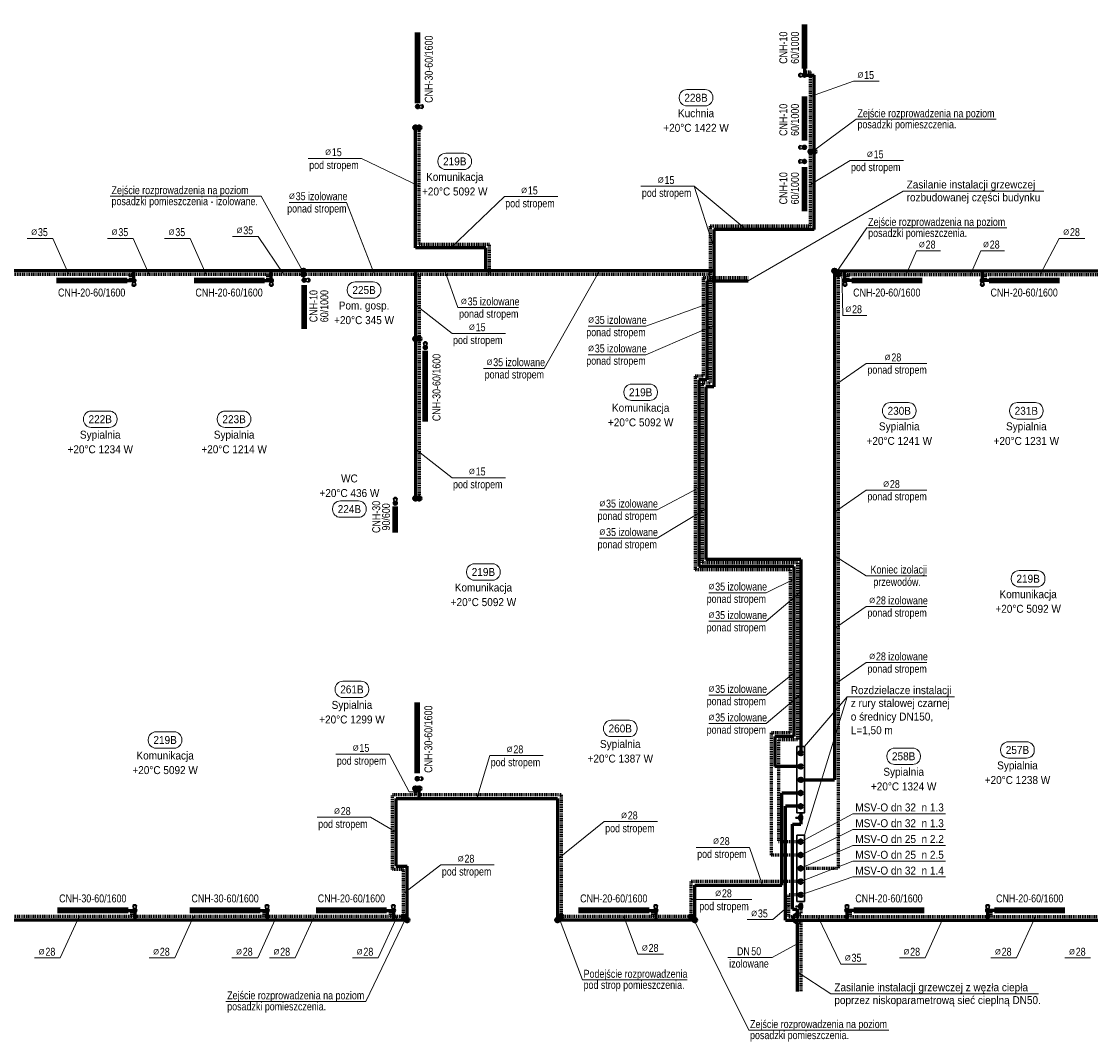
# Model space of a CAD drawing. Header units: millimetres. Extents: x -13172 to 86547, y 20 to 116183.
# Tile 23 of 52: x 46998 to 49414, y 49706 to 52011. Entities that reach past the tile are written whole.
import ezdxf
from ezdxf.enums import TextEntityAlignment as Align

# ---------------------------------------------------------------- set-up
doc = ezdxf.new("R2010")
doc.units = ezdxf.units.MM
doc.header["$LTSCALE"] = 0.7
doc.linetypes.add('CIEPLA', pattern=[5.7625, 3.175, -2.5875])
for name, color, linetype, lineweight in [('____________co_armatura', 7, 'Continuous', 30), ('____________co_grzejniki', 1, 'Continuous', 50), ('____________co_odnośniki', 7, 'Continuous', 15), ('____________co_rury_powrót', 5, 'CIEPLA', 60), ('____________co_rury_zasilanie', 1, 'Continuous', 60), ('ETYKIETY_ARMATURY', 7, 'Continuous', 18), ('ETYKIETY_GRZEJNIKOW', 7, 'Continuous', 18), ('ETYKIETY_POMIESZCZEN', 7, 'Continuous', 18), ('ETYKIETY_PRZEWODOW', 7, 'Continuous', 18)]:
    doc.layers.add(name, color=color, linetype=linetype, lineweight=lineweight)
doc.styles.add('arial', font='arial.ttf', dxfattribs={"width": 0.9})

# ---------------------------------------------------------------- blocks, each defined once
blk = doc.blocks.new('glowica')
at = {"layer": '____________co_armatura'}
for p, q in [((-3, 13.2), (-6, 10.2)), ((-6, 10.2), (-3.6, 0)), ((-6, 10.2), (6, 10.2)), ((-3, 13.2), (3, 13.2)), ((6, 10.2), (3, 13.2)), ((6, 10.2), (3.6, 0))]:
    blk.add_line(p, q, dxfattribs=at)

msp = doc.modelspace()

# ---------------------------------------------------------------- hatches: boundary and pattern name
at = {"layer": '____________co_armatura'}
h = msp.add_hatch(color=256, dxfattribs=at)
edge = h.paths.add_edge_path()
edge.add_arc((48767.584, 51889.527), 4.437, -270, 90, ccw=False)
h = msp.add_hatch(color=256, dxfattribs=at)
edge = h.paths.add_edge_path()
edge.add_arc((47893.177, 51818.584), 4.437, 90, 450)
h = msp.add_hatch(color=256, dxfattribs=at)
edge = h.paths.add_edge_path()
edge.add_arc((48767.584, 51726.527), 4.437, -270, 90, ccw=False)
h = msp.add_hatch(color=256, dxfattribs=at)
edge = h.paths.add_edge_path()
edge.add_arc((48767.584, 51694.591), 4.437, -270, 90, ccw=False)
h = msp.add_hatch(color=256, dxfattribs=at)
edge = h.paths.add_edge_path()
edge.add_arc((47252.084, 51425.527), 4.437, -180, 180, ccw=False)
h = msp.add_hatch(color=256, dxfattribs=at)
edge = h.paths.add_edge_path()
edge.add_arc((47562.584, 51425.527), 4.437, -180, 180, ccw=False)
h = msp.add_hatch(color=256, dxfattribs=at)
edge = h.paths.add_edge_path()
edge.add_arc((47636.785, 51426.341), 4.437, -90, 270, ccw=False)
h = msp.add_hatch(color=256, dxfattribs=at)
edge = h.paths.add_edge_path()
edge.add_arc((48859.084, 51425.527), 4.437, 0, 360)
h = msp.add_hatch(color=256, dxfattribs=at)
edge = h.paths.add_edge_path()
edge.add_arc((49169.584, 51425.527), 4.437, 0, 360)
h = msp.add_hatch(color=256, dxfattribs=at)
edge = h.paths.add_edge_path()
edge.add_arc((47910.584, 51274.359), 4.437, 180, 540)
h = msp.add_hatch(color=256, dxfattribs=at)
edge = h.paths.add_edge_path()
edge.add_arc((47842.804, 50922.474), 4.437, 0, 360, ccw=False)
h = msp.add_hatch(color=256, dxfattribs=at)
edge = h.paths.add_edge_path()
edge.add_arc((47892.25, 50299.921), 4.437, 90, 450)
h = msp.add_hatch(color=256, dxfattribs=at)
edge = h.paths.add_edge_path()
edge.add_arc((47254.084, 50002.527), 4.437, 180, 540)
h = msp.add_hatch(color=256, dxfattribs=at)
edge = h.paths.add_edge_path()
edge.add_arc((47553.084, 50002.527), 4.437, 180, 540)
h = msp.add_hatch(color=256, dxfattribs=at)
edge = h.paths.add_edge_path()
edge.add_arc((47838.584, 50002.527), 4.437, 180, 540)
h = msp.add_hatch(color=256, dxfattribs=at)
edge = h.paths.add_edge_path()
edge.add_arc((48431.584, 50002.527), 4.437, 180, 540)
h = msp.add_hatch(color=256, dxfattribs=at)
edge = h.paths.add_edge_path()
edge.add_arc((48863.584, 50002.527), 4.437, 0, 360, ccw=False)
h = msp.add_hatch(color=256, dxfattribs=at)
edge = h.paths.add_edge_path()
edge.add_arc((49181.584, 50002.527), 4.437, 0, 360, ccw=False)
at = {"layer": '____________co_rury_powrót', "linetype": 'Continuous'}
for points in [[(47896.584, 51767.072, -1), (47896.584, 51775.072, -1)], [(48777.584, 51717.044, 1), (48785.584, 51717.044, 1)], [(47631.04, 51439.527, 1), (47639.04, 51439.527, 1)], [(48839.584, 51439.527, 1), (48847.584, 51439.527, 1)], [(47896.584, 51289.693, -1), (47896.584, 51297.693, -1)], [(47896.584, 50929.396, -1), (47896.584, 50937.396, -1)], [(47884.584, 50277.9, 1), (47892.584, 50277.9, 1)], [(48759.084, 50161.527, -1), (48759.084, 50153.527, -1)], [(48759.084, 50131.527, -1), (48759.084, 50123.527, -1)], [(48759.084, 50101.527, -1), (48759.084, 50093.527, -1)], [(48759.084, 50071.527, -1), (48759.084, 50063.527, -1)], [(48759.084, 50041.527, -1), (48759.084, 50033.527, -1)], [(47865.584, 49988.527, -1), (47857.584, 49988.527, -1)], [(48213.584, 49988.527, 1), (48221.584, 49988.527, 1)], [(48507.631, 49988.527, 1), (48515.631, 49988.527, 1)]]:
    msp.add_hatch(color=256, dxfattribs=at).paths.add_polyline_path(points)
at = {"layer": '____________co_rury_zasilanie', "linetype": 'Continuous'}
for points in [[(47888.584, 51767.072, -1), (47888.584, 51775.072, -1)], [(48785.584, 51717.046, 1), (48793.584, 51717.046, 1)], [(47631.04, 51447.527, 1), (47639.04, 51447.527, 1)], [(48831.584, 51447.527, 1), (48839.584, 51447.527, 1)], [(47888.584, 51289.693, -1), (47888.584, 51297.693, -1)], [(47888.584, 50929.396, -1), (47888.584, 50937.396, -1)], [(48759.084, 50361.527, -1), (48759.084, 50353.527, -1)], [(48759.084, 50331.527, -1), (48759.084, 50323.527, -1)], [(48759.084, 50301.527, -1), (48759.084, 50293.527, -1)], [(47892.584, 50277.9, 1), (47900.584, 50277.9, 1)], [(48759.084, 50271.527, -1), (48759.084, 50263.527, -1)], [(48759.084, 50241.527, -1), (48759.084, 50233.527, -1)], [(47873.584, 49980.527, -1), (47865.584, 49980.527, -1)], [(48205.584, 49980.527, 1), (48213.584, 49980.527, 1)], [(48515.631, 49980.527, 1), (48523.631, 49980.527, 1)]]:
    msp.add_hatch(color=256, dxfattribs=at).paths.add_polyline_path(points)

# ---------------------------------------------------------------- linework, layer by layer
at = {"layer": '____________co_armatura'}
for p, q in [((48762.723, 50216.477), (48755.444, 50216.477)), ((48755.444, 50216.477), (48755.444, 50215.229)), ((48756.069, 50217.102), (48762.099, 50217.102)), ((48756.069, 50217.102), (48756.069, 50216.477)), ((48757.317, 50216.477), (48757.317, 50215.229)), ((48760.85, 50216.477), (48760.85, 50215.229)), ((48762.099, 50217.102), (48762.099, 50216.477)), ((48762.723, 50216.477), (48762.723, 50215.229)), ((48758.219, 50211.983), (48748.231, 50211.983)), ((48748.231, 50210.984), (48748.231, 50211.983)), ((48758.219, 50210.984), (48748.231, 50210.984)), ((48763.141, 50215.229), (48755.026, 50215.229)), ((48755.026, 50211.983), (48755.026, 50215.229)), ((48755.026, 50208.987), (48755.026, 50210.984)), ((48763.141, 50208.987), (48755.026, 50208.987)), ((48755.757, 50207.462), (48755.026, 50208.987)), ((48762.723, 50207.462), (48755.444, 50207.462)), ((48755.444, 50206.213), (48755.444, 50207.462)), ((48762.723, 50206.213), (48755.444, 50206.213)), ((48757.317, 50206.213), (48757.317, 50207.462)), ((48758.219, 50210.984), (48758.219, 50211.983)), ((48760.85, 50206.213), (48760.85, 50207.462)), ((48762.411, 50207.462), (48763.141, 50208.987)), ((48762.723, 50206.213), (48762.723, 50207.462)), ((48763.141, 50208.987), (48763.141, 50215.229)), ((48758.219, 50011.983), (48748.231, 50011.983)), ((48748.231, 50010.984), (48748.231, 50011.983)), ((48758.219, 50010.984), (48748.231, 50010.984)), ((48763.141, 50015.229), (48755.026, 50015.229)), ((48755.026, 50011.983), (48755.026, 50015.229)), ((48755.026, 50008.987), (48755.026, 50010.984)), ((48763.141, 50008.987), (48755.026, 50008.987)), ((48755.757, 50007.462), (48755.026, 50008.987)), ((48762.723, 50016.477), (48755.444, 50016.477)), ((48755.444, 50016.477), (48755.444, 50015.229)), ((48762.723, 50007.462), (48755.444, 50007.462)), ((48755.444, 50006.213), (48755.444, 50007.462)), ((48762.723, 50006.213), (48755.444, 50006.213)), ((48756.069, 50017.102), (48762.099, 50017.102)), ((48756.069, 50017.102), (48756.069, 50016.477)), ((48757.317, 50016.477), (48757.317, 50015.229)), ((48757.317, 50006.213), (48757.317, 50007.462)), ((48758.219, 50010.984), (48758.219, 50011.983)), ((48760.85, 50016.477), (48760.85, 50015.229)), ((48760.85, 50006.213), (48760.85, 50007.462)), ((48762.099, 50017.102), (48762.099, 50016.477)), ((48762.411, 50007.462), (48763.141, 50008.987)), ((48762.723, 50016.477), (48762.723, 50015.229)), ((48762.723, 50006.213), (48762.723, 50007.462)), ((48763.141, 50008.987), (48763.141, 50015.229))]:
    msp.add_line(p, q, dxfattribs=at)
for points in [[(48750.584, 50372.527), (48767.584, 50372.527), (48767.584, 50222.527), (48750.584, 50222.527)], [(48750.584, 50172.527), (48767.584, 50172.527), (48767.584, 50022.527), (48750.584, 50022.527)]]:
    msp.add_lwpolyline(points, close=True, dxfattribs=at)
for centre in [(48767.584, 51889.527), (47893.177, 51818.584), (48767.584, 51726.527), (48767.584, 51694.591), (47252.084, 51425.527), (47562.584, 51425.527), (47636.785, 51426.341), (48859.084, 51425.527), (49169.584, 51425.527), (47910.584, 51274.359), (47842.804, 50922.474), (47892.25, 50299.921), (47254.084, 50002.527), (47553.084, 50002.527), (47838.584, 50002.527), (48431.584, 50002.527), (48863.584, 50002.527), (49181.584, 50002.527)]:
    msp.add_circle(centre, 4.437, dxfattribs=at)
for centre, radius, start, end in [((48759.084, 50211.484), 1.873, 195.46601, 164.53399), ((48759.084, 50211.484), 0.999, 210, 150), ((48759.084, 50011.484), 1.873, 195.46601, 164.53399), ((48759.084, 50011.484), 0.999, 210, 150)]:
    msp.add_arc(centre, radius, start, end, dxfattribs=at)
at = {"layer": '____________co_grzejniki', "const_width": 13}
for points in [[(48767.584, 51904.527), (48767.584, 52004.527)], [(47893.177, 51826.027), (47893.177, 51986.027)], [(48767.584, 51741.527), (48767.584, 51841.527)], [(48767.584, 51581.936), (48767.584, 51681.936)], [(47077.084, 51425.527), (47237.084, 51425.527)], [(47387.584, 51425.527), (47547.584, 51425.527)], [(48874.084, 51425.527), (49034.084, 51425.527)], [(49184.584, 51425.527), (49344.584, 51425.527)], [(47636.785, 51315.662), (47636.785, 51415.662)], [(47910.584, 51106.916), (47910.584, 51266.916)], [(47842.804, 50915.487), (47842.804, 50855.487)], [(47892.25, 50312.262), (47892.25, 50472.262)], [(47079.084, 50002.527), (47239.084, 50002.527)], [(47378.084, 50002.527), (47538.084, 50002.527)], [(47663.584, 50002.527), (47823.584, 50002.527)], [(48256.584, 50002.527), (48416.584, 50002.527)], [(48878.584, 50002.527), (49038.584, 50002.527)], [(49196.584, 50002.527), (49356.584, 50002.527)]]:
    msp.add_lwpolyline(points, dxfattribs=at)
at = {"layer": '____________co_odnośniki'}
for p, q in [((48781.584, 51841.527), (48878.041, 51875.869)), ((48936.074, 51875.869), (48878.041, 51875.869)), ((48884.635, 51789.848), (48785.584, 51717.044)), ((48884.635, 51789.848), (49201.016, 51789.848)), ((47766.765, 51701.513), (47646.244, 51701.513)), ((47896.584, 51639.1), (47766.765, 51701.513)), ((48781.584, 51642.847), (48870.777, 51696.704)), ((48991.299, 51696.704), (48870.777, 51696.704)), ((48518.64, 51638.552), (48398.118, 51638.552)), ((48636.05, 51540.527), (48518.64, 51638.552)), ((48562.584, 51500.217), (48518.64, 51638.552)), ((47198.744, 51616.109), (47539.78, 51616.109)), ((47539.78, 51616.109), (47635.04, 51443.527)), ((47732.784, 51601.982), (47602.993, 51601.982)), ((47732.784, 51601.982), (47795.445, 51439.527)), ((47968.192, 51499.129), (48089.282, 51615.054)), ((48209.803, 51615.054), (48089.282, 51615.054)), ((47068.764, 51520.856), (47010.731, 51520.856)), ((47104.734, 51439.527), (47068.764, 51520.856)), ((47250.504, 51520.856), (47192.472, 51520.856)), ((47286.475, 51439.527), (47250.504, 51520.856)), ((47379.264, 51520.856), (47321.231, 51520.856)), ((47415.234, 51439.527), (47379.264, 51520.856)), ((47532.811, 51524.896), (47474.778, 51524.896)), ((47590.566, 51439.527), (47532.811, 51524.896)), ((48908.826, 51544.44), (48839.188, 51443.297)), ((48908.826, 51544.44), (49225.208, 51544.44)), ((49300.299, 51439.527), (49343.186, 51520.856)), ((49401.218, 51520.856), (49343.186, 51520.856)), ((48997.66, 51439.527), (49020.937, 51492.809)), ((49075.061, 51492.809), (49020.937, 51492.809)), ((49142.543, 51439.527), (49165.82, 51492.809)), ((49219.944, 51492.809), (49165.82, 51492.809)), ((47984.307, 51364.269), (47954.88, 51447.527)), ((48179.181, 51226.943), (48304.188, 51447.527)), ((48852.35, 51447.527), (48854.634, 51346.645)), ((47888.584, 51370.684), (47971.313, 51306.033)), ((48121.396, 51364.269), (47984.307, 51364.269)), ((48408.824, 51322.45), (48546.584, 51371.958)), ((48908.758, 51346.645), (48854.634, 51346.645)), ((48091.835, 51306.033), (47971.313, 51306.033)), ((48408.824, 51322.45), (48279.033, 51322.45)), ((48408.824, 51257.997), (48562.584, 51324.278)), ((48408.824, 51257.997), (48279.033, 51257.997)), ((48907.162, 51237.736), (48835.584, 51188.243)), ((49044.251, 51237.736), (48907.162, 51237.736)), ((48179.181, 51226.943), (48042.092, 51226.943)), ((47888.584, 51044.762), (47971.313, 50980.111)), ((48091.835, 50980.111), (47971.313, 50980.111)), ((48434.288, 50907.594), (48528.584, 50957.102)), ((48907.162, 50951.607), (48835.584, 50902.114)), ((49044.251, 50951.607), (48907.162, 50951.607)), ((48434.288, 50907.594), (48304.497, 50907.594)), ((48434.288, 50843.142), (48544.584, 50909.422)), ((48434.288, 50843.142), (48304.497, 50843.142)), ((48907.162, 50758.454), (48835.584, 50803.527)), ((48680.923, 50720.061), (48743.584, 50751.096)), ((49044.251, 50758.454), (48907.162, 50758.454)), ((48680.923, 50720.061), (48551.132, 50720.061)), ((48680.923, 50655.608), (48759.584, 50721.889)), ((48907.162, 50688.705), (48835.584, 50639.213)), ((49044.251, 50688.705), (48907.162, 50688.705)), ((48680.923, 50655.608), (48551.132, 50655.608)), ((48907.162, 50562.2), (48835.584, 50512.707)), ((49044.251, 50562.2), (48907.162, 50562.2)), ((48680.923, 50488.767), (48743.584, 50538.275)), ((48680.923, 50488.767), (48551.132, 50488.767)), ((48680.923, 50424.314), (48759.584, 50490.595)), ((48680.923, 50424.314), (48551.132, 50424.314)), ((47829.22, 50355.493), (47708.699, 50355.493)), ((47873.863, 50270.146), (47829.22, 50355.493)), ((48027.084, 50255.527), (48056.542, 50352.191)), ((48177.064, 50352.191), (48056.542, 50352.191)), ((47873.863, 50270.146), (47896.584, 50270.146)), ((47786.948, 50212.763), (47666.427, 50212.763)), ((47844.584, 50179.027), (47786.948, 50212.763)), ((48209.584, 50118.027), (48315.148, 50202.995)), ((48435.67, 50202.995), (48315.148, 50202.995)), ((48643.55, 50144.873), (48523.029, 50144.873)), ((48673.042, 50059.527), (48643.55, 50144.873)), ((47861.584, 50040.219), (47946.019, 50105.163)), ((48066.54, 50105.163), (47946.019, 50105.163)), ((48648.398, 50026.934), (48511.631, 50026.934)), ((48732.584, 50013.027), (48695.913, 49981.465)), ((47128.488, 49988.527), (47085.672, 49894.961)), ((47387.094, 49988.527), (47344.277, 49894.961)), ((47574.582, 49988.527), (47531.766, 49894.961)), ((47659.126, 49988.527), (47616.31, 49894.961)), ((47776.533, 49796.844), (47866.352, 49984.561)), ((47847.113, 49988.527), (47804.296, 49894.961)), ((48265.598, 49845.553), (48212.815, 49984.561)), ((48359.607, 49988.527), (48390.907, 49903.595)), ((48641.825, 49731.96), (48515.748, 49984.561)), ((48695.913, 49981.465), (48637.88, 49981.465)), ((48797.584, 49988.527), (48849.589, 49881.285)), ((49082.927, 49988.527), (49040.11, 49894.961)), ((49289.711, 49988.527), (49246.895, 49894.961)), ((48694.914, 49896.014), (48759.084, 49931.093)), ((48448.939, 49903.595), (48390.907, 49903.595)), ((47085.672, 49894.961), (47027.639, 49894.961)), ((47344.277, 49894.961), (47286.244, 49894.961)), ((47531.766, 49894.961), (47473.733, 49894.961)), ((47616.31, 49894.961), (47558.277, 49894.961)), ((47804.296, 49894.961), (47746.263, 49894.961)), ((48694.914, 49896.014), (48594.008, 49896.014)), ((48907.621, 49881.285), (48849.589, 49881.285)), ((49040.11, 49894.961), (48982.077, 49894.961)), ((49246.895, 49894.961), (49188.862, 49894.961)), ((49414.292, 49894.961), (49356.259, 49894.961)), ((48265.598, 49845.553), (48502.144, 49845.553)), ((47460.151, 49796.844), (47776.533, 49796.844)), ((48641.825, 49731.96), (48958.206, 49731.96))]:
    msp.add_line(p, q, dxfattribs=at)
at = {"layer": '____________co_rury_powrót'}
for p, q in [((48767.584, 51897.027), (48781.584, 51897.027)), ((48781.584, 51548.527), (48781.584, 51897.027)), ((47896.584, 51507.129), (47896.584, 51771.072)), ((48781.584, 51548.527), (48554.584, 51548.527)), ((48554.584, 51548.527), (48554.584, 51193.527)), ((48055.8, 51507.129), (47896.584, 51507.129)), ((48055.8, 51439.527), (48055.8, 51507.129)), ((48554.584, 51439.527), (45072.584, 51439.527)), ((47244.584, 51425.527), (47244.584, 51439.527)), ((47555.084, 51425.527), (47555.084, 51439.527)), ((47896.584, 51439.527), (47896.584, 50932.872)), ((48538.584, 51432.58), (48640.45, 51432.58)), ((48538.584, 51432.58), (48538.584, 51209.527)), ((48843.584, 51439.527), (48843.584, 50097.527)), ((48843.584, 51439.527), (52126.923, 51439.527)), ((48866.584, 51425.527), (48866.584, 51439.527)), ((49177.084, 51425.527), (49177.084, 51439.527)), ((48520.584, 51209.527), (48520.584, 50771.527)), ((48538.584, 51209.527), (48520.584, 51209.527)), ((48536.584, 51193.527), (48536.584, 50787.527)), ((48554.584, 51193.527), (48536.584, 51193.527)), ((48751.584, 50787.527), (48536.584, 50787.527)), ((48751.584, 50787.527), (48751.584, 50387.527)), ((48735.584, 50771.527), (48520.584, 50771.527)), ((48735.584, 50771.527), (48735.584, 50403.527)), ((48692.584, 50403.527), (48692.584, 50127.527)), ((48735.584, 50403.527), (48692.584, 50403.527)), ((48708.584, 50387.527), (48708.584, 50157.527)), ((48751.584, 50387.527), (48708.584, 50387.527)), ((47888.584, 50263.527), (47888.584, 50277.9)), ((48217.584, 50263.527), (47836.584, 50263.527)), ((47836.584, 50094.527), (47836.584, 50263.527)), ((48217.584, 50263.527), (48217.584, 49988.527)), ((48759.084, 50157.527), (48708.584, 50157.527)), ((48759.084, 50127.527), (48692.584, 50127.527)), ((48759.084, 50097.527), (48843.584, 50097.527)), ((47861.584, 50094.527), (47836.584, 50094.527)), ((47861.584, 49988.527), (47861.584, 50094.527)), ((48759.084, 50067.527), (48511.631, 50067.527)), ((48511.631, 49988.527), (48511.631, 50067.527)), ((48759.084, 50037.527), (48732.584, 50037.527)), ((48732.584, 49988.527), (48732.584, 50037.527)), ((48759.084, 50022.527), (48759.084, 50017.102)), ((47246.584, 50002.527), (47246.584, 49988.527)), ((47545.584, 50002.527), (47545.584, 49988.527)), ((47831.084, 50002.527), (47831.084, 49988.527)), ((48424.084, 50002.527), (48424.084, 49988.527)), ((48759.084, 50006.213), (48759.084, 49993.68)), ((48871.084, 50002.527), (48871.084, 49988.527)), ((49189.084, 50002.527), (49189.084, 49988.527)), ((47861.584, 49988.527), (44876.584, 49988.527)), ((48511.631, 49988.527), (48217.584, 49988.527)), ((48732.584, 49988.527), (53035.584, 49988.527)), ((48759.084, 49975.374), (48759.084, 49818.831))]:
    msp.add_line(p, q, dxfattribs=at)
at = {"layer": '____________co_rury_powrót', "linetype": 'Continuous'}
for centre in [(47896.584, 51771.072), (48781.584, 51717.044), (47635.04, 51439.527), (48843.584, 51439.527), (47896.584, 51293.693), (47896.584, 50933.396), (47888.584, 50277.9), (48759.084, 50157.527), (48759.084, 50127.527), (48759.084, 50097.527), (48759.084, 50067.527), (48759.084, 50037.527), (47861.584, 49988.527), (48217.584, 49988.527), (48511.631, 49988.527)]:
    msp.add_circle(centre, 4, dxfattribs=at)
at = {"layer": '____________co_rury_powrót'}
msp.add_arc((48759.084, 49984.527), 9.153, 90, 270, dxfattribs=at)
at = {"layer": '____________co_rury_zasilanie'}
for p, q in [((48767.584, 51904.527), (48767.584, 51889.527)), ((48767.584, 51889.527), (48789.584, 51889.527)), ((48789.584, 51540.527), (48789.584, 51889.527)), ((47888.584, 51499.129), (47888.584, 51771.072)), ((48789.584, 51540.527), (48562.584, 51540.527)), ((48562.584, 51540.527), (48562.584, 51185.527)), ((48047.8, 51499.129), (47888.584, 51499.129)), ((48047.8, 51447.527), (48047.8, 51499.129)), ((48562.584, 51447.527), (45080.584, 51447.527)), ((47237.084, 51425.527), (47252.084, 51425.527)), ((47252.084, 51425.527), (47252.084, 51447.527)), ((47547.584, 51425.527), (47562.584, 51425.527)), ((47562.584, 51425.527), (47562.584, 51447.527)), ((47888.584, 51447.527), (47888.584, 50933.494)), ((48546.584, 51424.58), (48640.45, 51424.58)), ((48546.584, 51424.58), (48546.584, 51201.527)), ((48835.584, 51447.527), (48835.584, 50297.527)), ((48835.584, 51447.527), (52134.923, 51447.527)), ((48859.084, 51425.527), (48859.084, 51447.527)), ((48874.084, 51425.527), (48859.084, 51425.527)), ((49169.584, 51425.527), (49169.584, 51447.527)), ((49184.584, 51425.527), (49169.584, 51425.527)), ((48528.584, 51201.527), (48528.584, 50779.527)), ((48546.584, 51201.527), (48528.584, 51201.527)), ((48544.584, 51185.527), (48544.584, 50795.527)), ((48562.584, 51185.527), (48544.584, 51185.527)), ((48743.584, 50779.527), (48528.584, 50779.527)), ((48759.584, 50795.527), (48544.584, 50795.527)), ((48743.584, 50779.527), (48743.584, 50395.527)), ((48759.584, 50795.527), (48759.584, 50358.025)), ((48700.584, 50395.527), (48700.584, 50327.527)), ((48743.584, 50395.527), (48700.584, 50395.527)), ((48759.084, 50327.527), (48700.584, 50327.527)), ((48759.084, 50297.527), (48835.584, 50297.527)), ((47896.584, 50255.527), (47896.584, 50277.9)), ((48759.084, 50267.527), (48716.584, 50267.527)), ((48716.584, 50059.527), (48716.584, 50267.527)), ((47844.584, 50102.527), (47844.584, 50255.527)), ((47844.584, 50255.527), (48209.584, 50255.527)), ((48209.584, 50255.527), (48209.584, 49980.527)), ((48759.084, 50237.527), (48724.584, 50237.527)), ((48724.584, 49980.527), (48724.584, 50237.527)), ((48759.084, 50222.527), (48759.084, 50217.102)), ((48740.584, 50005.416), (48740.584, 50197.527)), ((48740.584, 50197.527), (48759.084, 50197.527)), ((48759.084, 50206.213), (48759.084, 50197.527)), ((47844.584, 50102.527), (47869.584, 50102.527)), ((47869.584, 49980.527), (47869.584, 50102.527)), ((48519.631, 49980.527), (48519.631, 50059.527)), ((48519.631, 50059.527), (48716.584, 50059.527)), ((47239.084, 50002.527), (47254.084, 50002.527)), ((47254.084, 50002.527), (47254.084, 49980.527)), ((47538.084, 50002.527), (47553.084, 50002.527)), ((47553.084, 50002.527), (47553.084, 49980.527)), ((47823.584, 50002.527), (47838.584, 50002.527)), ((47838.584, 50002.527), (47838.584, 49980.527)), ((48416.584, 50002.527), (48431.584, 50002.527)), ((48431.584, 50002.527), (48431.584, 49980.527)), ((48740.584, 50005.416), (48751.084, 50005.416)), ((48751.084, 50005.416), (48751.084, 49993.68)), ((48863.584, 50002.527), (48863.584, 49980.527)), ((48878.584, 50002.527), (48863.584, 50002.527)), ((49181.584, 50002.527), (49181.584, 49980.527)), ((49196.584, 50002.527), (49181.584, 50002.527)), ((47869.584, 49980.527), (44884.084, 49980.527)), ((48519.631, 49980.527), (48209.584, 49980.527)), ((48724.584, 49980.527), (53043.584, 49980.527)), ((48751.084, 49975.374), (48751.084, 49818.831))]:
    msp.add_line(p, q, dxfattribs=at)
at = {"layer": '____________co_rury_zasilanie', "linetype": 'Continuous'}
for centre in [(47888.584, 51771.072), (48789.584, 51717.046), (47635.04, 51447.527), (48835.584, 51447.527), (47888.584, 51293.693), (47888.584, 50933.396), (48759.084, 50357.527), (48759.084, 50327.527), (48759.084, 50297.527), (47896.584, 50277.9), (48759.084, 50267.527), (48759.084, 50237.527), (47869.584, 49980.527), (48209.584, 49980.527), (48519.631, 49980.527)]:
    msp.add_circle(centre, 4, dxfattribs=at)
at = {"layer": '____________co_rury_zasilanie'}
msp.add_arc((48751.084, 49984.527), 9.153, 90, 270, dxfattribs=at)
at = {"layer": 'ETYKIETY_ARMATURY'}
for p, q in [((48759.084, 50157.527), (48876.878, 50220.606)), ((48876.878, 50220.606), (49086.05, 50220.606)), ((48759.084, 50127.527), (48876.878, 50184.941)), ((48876.878, 50184.941), (49086.05, 50184.941)), ((48759.084, 50097.527), (48876.878, 50149.276)), ((48876.878, 50149.276), (49086.05, 50149.276)), ((48759.084, 50067.527), (48876.878, 50113.611)), ((48876.878, 50113.611), (49086.05, 50113.611)), ((48759.084, 50037.527), (48876.878, 50077.946)), ((48876.878, 50077.946), (49086.05, 50077.946))]:
    msp.add_line(p, q, dxfattribs=at)
at = {"layer": 'ETYKIETY_POMIESZCZEN'}
for p, q in [((48484.53, 51839.534), (48484.53, 51837.534)), ((48502.03, 51857.034), (48543.03, 51857.034)), ((48560.53, 51839.534), (48560.53, 51837.534)), ((48502.03, 51820.034), (48543.03, 51820.034)), ((47939.225, 51695.736), (47939.225, 51693.736)), ((47956.725, 51713.236), (47997.725, 51713.236)), ((48015.225, 51695.736), (48015.225, 51693.736)), ((47956.725, 51676.236), (47997.725, 51676.236)), ((47734.245, 51405.045), (47734.245, 51403.045)), ((47751.745, 51422.545), (47792.745, 51422.545)), ((47810.245, 51405.045), (47810.245, 51403.045)), ((47751.745, 51385.545), (47792.745, 51385.545)), ((48376.859, 51191.57), (48417.859, 51191.57)), ((48359.359, 51174.07), (48359.359, 51172.07)), ((48435.359, 51174.07), (48435.359, 51172.07)), ((48376.859, 51154.57), (48417.859, 51154.57)), ((48961.332, 51149.625), (49002.332, 51149.625)), ((49248.515, 51149.625), (49289.515, 51149.625)), ((47137.975, 51113.208), (47137.975, 51111.208)), ((47196.475, 51130.708), (47155.475, 51130.708)), ((47213.975, 51113.208), (47213.975, 51111.208)), ((47440.546, 51113.208), (47440.546, 51111.208)), ((47499.046, 51130.708), (47458.046, 51130.708)), ((47516.546, 51113.208), (47516.546, 51111.208)), ((48943.832, 51132.125), (48943.832, 51130.125)), ((48961.332, 51112.625), (49002.332, 51112.625)), ((49019.832, 51132.125), (49019.832, 51130.125)), ((49231.015, 51132.125), (49231.015, 51130.125)), ((49248.515, 51112.625), (49289.515, 51112.625)), ((49307.015, 51132.125), (49307.015, 51130.125)), ((47196.475, 51093.708), (47155.475, 51093.708)), ((47499.046, 51093.708), (47458.046, 51093.708)), ((47718.617, 50927.591), (47759.617, 50927.591)), ((47701.117, 50910.091), (47701.117, 50908.091)), ((47777.117, 50910.091), (47777.117, 50908.091)), ((47718.617, 50890.591), (47759.617, 50890.591)), ((48021.496, 50785.44), (48062.496, 50785.44)), ((48003.996, 50767.94), (48003.996, 50765.94)), ((48021.496, 50748.44), (48062.496, 50748.44)), ((48079.996, 50767.94), (48079.996, 50765.94)), ((49235.076, 50752.815), (49235.076, 50750.815)), ((49252.576, 50770.315), (49293.576, 50770.315)), ((49311.076, 50752.815), (49311.076, 50750.815)), ((49252.576, 50733.315), (49293.576, 50733.315)), ((47765.374, 50520.229), (47724.374, 50520.229)), ((47706.874, 50502.729), (47706.874, 50500.729)), ((47765.374, 50483.229), (47724.374, 50483.229)), ((47782.874, 50502.729), (47782.874, 50500.729)), ((48313.303, 50414.437), (48313.303, 50412.437)), ((48330.803, 50431.937), (48371.803, 50431.937)), ((48389.303, 50414.437), (48389.303, 50412.437)), ((47284.587, 50388.349), (47284.587, 50386.349)), ((47302.087, 50405.849), (47343.087, 50405.849)), ((47360.587, 50388.349), (47360.587, 50386.349)), ((48330.803, 50394.937), (48371.803, 50394.937)), ((47302.087, 50368.849), (47343.087, 50368.849)), ((48971.256, 50369.082), (49012.256, 50369.082)), ((49210.996, 50365.942), (49210.996, 50363.942)), ((49228.496, 50383.442), (49269.496, 50383.442)), ((49286.996, 50365.942), (49286.996, 50363.942)), ((48953.756, 50351.582), (48953.756, 50349.582)), ((49029.756, 50351.582), (49029.756, 50349.582)), ((49228.496, 50346.442), (49269.496, 50346.442)), ((48971.256, 50332.082), (49012.256, 50332.082))]:
    msp.add_line(p, q, dxfattribs=at)
for centre, start, end in [((48502.03, 51839.534), 90, 180), ((48502.03, 51837.534), 180, 270), ((48543.03, 51839.534), 0, 90), ((48543.03, 51837.534), 270, 0), ((47956.725, 51695.736), 90, 180), ((47956.725, 51693.736), 180, 270), ((47997.725, 51695.736), 0, 90), ((47997.725, 51693.736), 270, 0), ((47751.745, 51405.045), 90, 180), ((47751.745, 51403.045), 180, 270), ((47792.745, 51405.045), 0, 90), ((47792.745, 51403.045), 270, 0), ((48376.859, 51174.07), 90, 180), ((48417.859, 51174.07), 0, 90), ((48376.859, 51172.07), 180, 270), ((48417.859, 51172.07), 270, 0), ((48961.332, 51132.125), 90, 180), ((49002.332, 51132.125), 0, 90), ((49248.515, 51132.125), 90, 180), ((49289.515, 51132.125), 0, 90), ((47155.475, 51113.208), 90, 180), ((47155.475, 51111.208), 180, 270), ((47196.475, 51113.208), 0, 90), ((47196.475, 51111.208), 270, 0), ((47458.046, 51113.208), 90, 180), ((47458.046, 51111.208), 180, 270), ((47499.046, 51113.208), 0, 90), ((47499.046, 51111.208), 270, 0), ((48961.332, 51130.125), 180, 270), ((49002.332, 51130.125), 270, 0), ((49248.515, 51130.125), 180, 270), ((49289.515, 51130.125), 270, 0), ((47718.617, 50910.091), 90, 180), ((47759.617, 50910.091), 0, 90), ((47718.617, 50908.091), 180, 270), ((47759.617, 50908.091), 270, 0), ((48021.496, 50767.94), 90, 180), ((48062.496, 50767.94), 0, 90), ((48021.496, 50765.94), 180, 270), ((48062.496, 50765.94), 270, 0), ((49252.576, 50752.815), 90, 180), ((49252.576, 50750.815), 180, 270), ((49293.576, 50752.815), 0, 90), ((49293.576, 50750.815), 270, 0), ((47724.374, 50502.729), 90, 180), ((47765.374, 50502.729), 0, 90), ((47724.374, 50500.729), 180, 270), ((47765.374, 50500.729), 270, 0), ((48330.803, 50414.437), 90, 180), ((48330.803, 50412.437), 180, 270), ((48371.803, 50414.437), 0, 90), ((48371.803, 50412.437), 270, 0), ((47302.087, 50388.349), 90, 180), ((47302.087, 50386.349), 180, 270), ((47343.087, 50388.349), 0, 90), ((47343.087, 50386.349), 270, 0), ((48971.256, 50351.582), 90, 180), ((49012.256, 50351.582), 0, 90), ((49228.496, 50365.942), 90, 180), ((49228.496, 50363.942), 180, 270), ((49269.496, 50365.942), 0, 90), ((49269.496, 50363.942), 270, 0), ((48971.256, 50349.582), 180, 270), ((49012.256, 50349.582), 270, 0)]:
    msp.add_arc(centre, 17.5, start, end, dxfattribs=at)
at = {"layer": 'ETYKIETY_PRZEWODOW'}
for p, q in [((48640.45, 51424.58), (48990.458, 51627.658)), ((48990.458, 51627.658), (49308.814, 51627.658)), ((48767.584, 50372.527), (48864.159, 50485.182)), ((48767.584, 50172.527), (48864.159, 50485.182)), ((48864.159, 50485.182), (49106.394, 50485.182)), ((48751.084, 49863.45), (48827.029, 49813.868)), ((48827.029, 49813.868), (49296.836, 49813.868))]:
    msp.add_line(p, q, dxfattribs=at)

# ---------------------------------------------------------------- block references
at = {"layer": '____________co_armatura', "yscale": 0.7000000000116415, "zscale": 0.7000000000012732}
for p, xscale, rotation in [((48764.052, 51889.526), -0.6999999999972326, 90.01385789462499), ((47896.71, 51818.583), 0.6999999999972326, 269.9861421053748), ((48764.052, 51726.526), -0.6999999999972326, 90.01385789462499), ((48764.052, 51694.59), -0.6999999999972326, 90.0138578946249), ((47640.317, 51426.342), -0.6999999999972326, 270.0138578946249), ((47252.084, 51421.995), -0.6999999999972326, 180.0138578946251), ((47562.584, 51421.995), -0.6999999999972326, 180.0138578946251), ((48859.083, 51421.995), 0.6999999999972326, 179.9861421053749), ((49169.583, 51421.995), 0.6999999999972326, 179.9861421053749), ((47910.584, 51277.891), 0.6999999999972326, 359.9861421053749), ((47842.803, 50926.006), -0.6999999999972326, 0.01385789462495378), ((47895.783, 50299.92), 0.6999999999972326, 269.9861421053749), ((47254.084, 50006.059), 0.6999999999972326, 359.9861421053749), ((47553.084, 50006.059), 0.6999999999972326, 359.9861421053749), ((47838.584, 50006.059), 0.6999999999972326, 359.9861421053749), ((48431.584, 50006.059), 0.6999999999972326, 359.9861421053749), ((48863.583, 50006.059), -0.6999999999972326, 0.01385789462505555), ((49181.583, 50006.059), -0.6999999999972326, 0.01385789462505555)]:
    msp.add_blockref('glowica', p, dxfattribs=dict(at, xscale=xscale, rotation=rotation))

# ---------------------------------------------------------------- texts
at = {"layer": 'ETYKIETY_ARMATURY', "style": 'arial', "width": 0.9}
for s, p in [('MSV-O dn 32  n 1.3', (48882.548, 50226.033)), ('MSV-O dn 32  n 1.3', (48882.548, 50190.368)), ('MSV-O dn 25  n 2.2', (48882.548, 50154.703)), ('MSV-O dn 25  n 2.5', (48882.548, 50119.038)), ('MSV-O dn 32  n 1.4', (48882.548, 50083.373))]:
    msp.add_text(s, height=18, dxfattribs=at).set_placement(p)
at = {"layer": 'ETYKIETY_GRZEJNIKOW', "style": 'arial', "width": 0.8}
for s, p in [('CNH-10', (48719.775, 51951.587)), ('60/1000', (48745.985, 51951.587)), ('CNH-30-60/1600', (47918.488, 51903.001)), ('CNH-10', (48719.775, 51788.587)), ('60/1000', (48745.985, 51788.587)), ('CNH-10', (48719.775, 51633.969)), ('60/1000', (48745.985, 51633.969)), ('CNH-10', (47657.889, 51367.695)), ('60/1000', (47682.351, 51367.695)), ('CNH-30-60/1600', (47935.894, 51183.891)), ('CNH-30', (47799.672, 50891.454)), ('90/600', (47821.842, 50891.454)), ('CNH-30-60/1600', (47917.561, 50389.237))]:
    msp.add_text(s, height=18, rotation=90, dxfattribs=at).set_placement(p, align=Align.MIDDLE_CENTER)
for s, p in [('CNH-20-60/1600', (47156.603, 51398.374)), ('CNH-20-60/1600', (47467.103, 51398.374)), ('CNH-20-60/1600', (48953.603, 51398.374)), ('CNH-20-60/1600', (49264.103, 51398.374)), ('CNH-30-60/1600', (47159.084, 50029.467)), ('CNH-30-60/1600', (47458.084, 50029.467)), ('CNH-20-60/1600', (47743.584, 50029.467)), ('CNH-20-60/1600', (48336.584, 50029.467)), ('CNH-20-60/1600', (48958.584, 50029.467)), ('CNH-20-60/1600', (49276.584, 50029.467))]:
    msp.add_text(s, height=18, dxfattribs=at).set_placement(p, align=Align.MIDDLE_CENTER)
at = {"layer": 'ETYKIETY_POMIESZCZEN', "style": 'arial', "width": 0.9}
for s, p in [('228B', (48522.53, 51838.534)), ('Kuchnia', (48522.53, 51803.534)), ('+20°C 1422 W', (48522.53, 51770.534)), ('219B', (47977.225, 51694.736)), ('Komunikacja', (47977.225, 51659.736)), ('+20°C 5092 W', (47977.225, 51626.736)), ('225B', (47772.245, 51404.045)), ('Pom. gosp.', (47772.245, 51369.045)), ('+20°C 345 W', (47772.245, 51336.045)), ('219B', (48397.359, 51173.07)), ('Komunikacja', (48397.359, 51138.07)), ('230B', (48981.832, 51131.125)), ('231B', (49269.015, 51131.125)), ('222B', (47175.975, 51112.208)), ('223B', (47478.546, 51112.208)), ('+20°C 5092 W', (48397.359, 51105.07)), ('Sypialnia', (47175.975, 51077.208)), ('Sypialnia', (47478.546, 51077.208)), ('Sypialnia', (48981.832, 51096.125)), ('Sypialnia', (49269.015, 51096.125)), ('+20°C 1241 W', (48981.832, 51063.125)), ('+20°C 1231 W', (49269.015, 51063.125)), ('+20°C 1234 W', (47175.975, 51044.208)), ('+20°C 1214 W', (47478.546, 51044.208)), ('WC', (47739.117, 50978.383)), ('+20°C 436 W', (47739.117, 50945.383)), ('224B', (47739.117, 50909.091)), ('219B', (48041.996, 50766.94)), ('219B', (49273.076, 50751.815)), ('Komunikacja', (48041.996, 50731.94)), ('Komunikacja', (49273.076, 50716.815)), ('+20°C 5092 W', (48041.996, 50698.94)), ('+20°C 5092 W', (49273.076, 50683.815)), ('261B', (47744.874, 50501.729)), ('Sypialnia', (47744.874, 50466.729)), ('+20°C 1299 W', (47744.874, 50433.729)), ('260B', (48351.303, 50413.437)), ('219B', (47322.587, 50387.349)), ('Sypialnia', (48351.303, 50378.437)), ('Komunikacja', (47322.587, 50352.349)), ('257B', (49248.996, 50364.942)), ('+20°C 1387 W', (48351.303, 50345.437)), ('258B', (48991.756, 50350.582)), ('Sypialnia', (49248.996, 50329.942)), ('+20°C 5092 W', (47322.587, 50319.349)), ('Sypialnia', (48991.756, 50315.582)), ('+20°C 1324 W', (48991.756, 50282.582)), ('+20°C 1238 W', (49248.996, 50296.942))]:
    msp.add_text(s, height=18, dxfattribs=at).set_placement(p, align=Align.MIDDLE_CENTER)
at = {"layer": 'ETYKIETY_PRZEWODOW', "style": 'arial', "width": 0.8}
for s, height, p in [('%%C', 12, (48893.971, 51889.909)), ('15', 18, (48913.647, 51889.909)), ('%%C', 12, (47690.899, 51715.552)), ('15', 18, (47710.575, 51715.552)), ('%%C', 12, (48915.433, 51710.744)), ('15', 18, (48935.109, 51710.744)), ('pod stropem', 18, (47704.164, 51686.49)), ('pod stropem', 18, (48928.698, 51681.682)), ('%%C', 12, (48442.774, 51652.592)), ('15', 18, (48462.45, 51652.592)), ('%%C', 12, (47609.205, 51616.022)), ('35', 18, (47628.881, 51616.022)), ('izolowane', 18, (47690.141, 51616.022)), ('%%C', 12, (48133.937, 51629.094)), ('15', 18, (48153.613, 51629.094)), ('pod stropem', 18, (48456.039, 51623.53)), ('ponad stropem', 18, (47665.501, 51588.218)), ('pod stropem', 18, (48147.202, 51600.032)), ('%%C', 12, (47490.708, 51538.936)), ('35', 18, (47510.383, 51538.936)), ('%%C', 12, (47026.661, 51534.896)), ('35', 18, (47046.337, 51534.896)), ('%%C', 12, (47208.401, 51534.896)), ('35', 18, (47228.077, 51534.896)), ('%%C', 12, (47337.161, 51534.896)), ('35', 18, (47356.837, 51534.896)), ('%%C', 12, (49359.115, 51534.896)), ('28', 18, (49378.791, 51534.896)), ('%%C', 12, (49032.958, 51506.849)), ('28', 18, (49052.634, 51506.849)), ('%%C', 12, (49177.841, 51506.849)), ('28', 18, (49197.517, 51506.849)), ('%%C', 12, (47997.816, 51378.309)), ('35', 18, (48017.492, 51378.309)), ('izolowane', 18, (48078.752, 51378.309)), ('ponad stropem', 18, (48054.113, 51350.504)), ('%%C', 12, (48866.655, 51360.685)), ('28', 18, (48886.331, 51360.685)), ('15', 18, (48035.644, 51320.073)), ('%%C', 12, (48285.245, 51336.49)), ('35', 18, (48304.92, 51336.49)), ('izolowane', 18, (48366.181, 51336.49)), ('%%C', 12, (48015.969, 51320.073)), ('ponad stropem', 18, (48341.541, 51308.685)), ('pod stropem', 18, (48029.233, 51291.011)), ('35', 18, (48304.92, 51272.037)), ('izolowane', 18, (48366.181, 51272.037)), ('%%C', 12, (48285.245, 51272.037)), ('%%C', 12, (48955.546, 51251.776)), ('28', 18, (48975.222, 51251.776)), ('%%C', 12, (48055.601, 51240.983)), ('35', 18, (48075.277, 51240.983)), ('izolowane', 18, (48136.537, 51240.983)), ('ponad stropem', 18, (48341.541, 51244.233)), ('ponad stropem', 18, (48976.968, 51223.972)), ('ponad stropem', 18, (48111.897, 51213.178)), ('%%C', 12, (48015.969, 50994.151)), ('15', 18, (48035.644, 50994.151)), ('pod stropem', 18, (48029.233, 50965.089)), ('%%C', 12, (48952.127, 50965.647)), ('28', 18, (48971.803, 50965.647)), ('ponad stropem', 18, (48976.968, 50937.842)), ('%%C', 12, (48310.709, 50921.634)), ('35', 18, (48330.385, 50921.634)), ('izolowane', 18, (48391.645, 50921.634)), ('ponad stropem', 18, (48367.005, 50893.829)), ('%%C', 12, (48310.709, 50857.182)), ('35', 18, (48330.385, 50857.182)), ('izolowane', 18, (48391.645, 50857.182)), ('ponad stropem', 18, (48367.005, 50829.377)), ('Koniec izolacji', 18, (48980.666, 50772.494)), ('przewodów.', 18, (48976.968, 50744.69)), ('%%C', 12, (48557.344, 50734.101)), ('35', 18, (48577.02, 50734.101)), ('izolowane', 18, (48638.28, 50734.101)), ('ponad stropem', 18, (48613.64, 50706.296)), ('%%C', 12, (48920.672, 50702.745)), ('28', 18, (48940.347, 50702.745)), ('izolowane', 18, (49001.608, 50702.745)), ('%%C', 12, (48557.344, 50669.648)), ('35', 18, (48577.02, 50669.648)), ('izolowane', 18, (48638.28, 50669.648)), ('ponad stropem', 18, (48976.968, 50674.941)), ('ponad stropem', 18, (48613.64, 50641.844)), ('%%C', 12, (48920.672, 50576.24)), ('28', 18, (48940.347, 50576.24)), ('izolowane', 18, (49001.608, 50576.24)), ('ponad stropem', 18, (48976.968, 50548.436)), ('%%C', 12, (48557.344, 50502.806)), ('35', 18, (48577.02, 50502.806)), ('izolowane', 18, (48638.28, 50502.806)), ('ponad stropem', 18, (48613.64, 50475.002)), ('%%C', 12, (48557.344, 50438.354)), ('35', 18, (48577.02, 50438.354)), ('izolowane', 18, (48638.28, 50438.354)), ('ponad stropem', 18, (48613.64, 50410.55)), ('%%C', 12, (47753.354, 50369.533)), ('15', 18, (47773.03, 50369.533)), ('%%C', 12, (48101.198, 50366.23)), ('28', 18, (48120.874, 50366.23)), ('pod stropem', 18, (47766.619, 50340.471)), ('pod stropem', 18, (48114.463, 50337.168)), ('%%C', 12, (47711.082, 50226.802)), ('28', 18, (47730.758, 50226.802)), ('%%C', 12, (48359.803, 50217.035)), ('28', 18, (48379.479, 50217.035)), ('pod stropem', 18, (47724.347, 50197.74)), ('pod stropem', 18, (48373.068, 50187.973)), ('28', 18, (48587.36, 50158.913)), ('%%C', 12, (48567.684, 50158.913)), ('%%C', 12, (47990.674, 50119.203)), ('28', 18, (48010.35, 50119.203)), ('pod stropem', 18, (48580.949, 50129.851)), ('pod stropem', 18, (48003.939, 50090.141)), ('%%C', 12, (48572.532, 50040.974)), ('28', 18, (48592.207, 50040.974)), ('pod stropem', 18, (48585.797, 50011.912)), ('%%C', 12, (48653.81, 49995.505)), ('35', 18, (48673.486, 49995.505)), ('28', 18, (48426.512, 49917.635)), ('%%C', 12, (47043.569, 49909.001)), ('28', 18, (47063.244, 49909.001)), ('%%C', 12, (47302.174, 49909.001)), ('28', 18, (47321.85, 49909.001)), ('%%C', 12, (47489.663, 49909.001)), ('28', 18, (47509.338, 49909.001)), ('%%C', 12, (47574.207, 49909.001)), ('28', 18, (47593.882, 49909.001)), ('%%C', 12, (47762.193, 49909.001)), ('28', 18, (47781.869, 49909.001)), ('%%C', 12, (48406.836, 49917.635)), ('DN', 18, (48629.568, 49910.054)), ('50', 18, (48658.503, 49910.054)), ('%%C', 12, (48865.518, 49895.325)), ('35', 18, (48885.194, 49895.325)), ('%%C', 12, (48998.007, 49909.001)), ('28', 18, (49017.683, 49909.001)), ('%%C', 12, (49204.792, 49909.001)), ('28', 18, (49224.467, 49909.001)), ('%%C', 12, (49372.189, 49909.001)), ('28', 18, (49391.865, 49909.001)), ('izolowane', 18, (48642.227, 49882.249))]:
    msp.add_text(s, height=height, dxfattribs=at).set_placement(p, align=Align.MIDDLE_CENTER)
at = {"layer": 'ETYKIETY_PRZEWODOW', "style": 'arial'}
for s, width, p in [('Zejście rozprowadzenia na poziom', 0.8, (48887.406, 51794.454)), ('posadzki pomieszczenia.', 0.8, (48887.406, 51769.454)), ('Zejście rozprowadzenia na poziom', 0.8, (47201.515, 51620.716)), ('Zasilanie instalacji grzewczej', 0.9, (48998.546, 51633.509)), ('rozbudowanej części budynku', 0.9, (48998.546, 51604.509)), ('posadzki pomieszczenia - izolowane.', 0.8, (47201.515, 51595.716)), ('Zejście rozprowadzenia na poziom', 0.8, (48911.597, 51549.047)), ('posadzki pomieszczenia.', 0.8, (48911.597, 51524.047)), ('Rozdzielacze instalacji ', 0.9, (48872.248, 50491.034)), ('z rury stalowej czarnej ', 0.9, (48872.248, 50462.034)), ('o średnicy DN150, ', 0.9, (48872.248, 50431.262)), ('L=1,50 m ', 0.9, (48872.248, 50400.491)), ('Podejście rozprowadzenia', 0.8, (48268.369, 49850.16)), ('pod strop pomieszczenia.', 0.8, (48268.369, 49825.16)), ('Zasilanie instalacji grzewczej z węzła ciepła', 0.9, (48835.117, 49819.72)), ('Zejście rozprowadzenia na poziom', 0.8, (47462.922, 49801.451)), ('poprzez niskoparametrową sieć cieplną DN50.', 0.9, (48835.117, 49790.72)), ('posadzki pomieszczenia.', 0.8, (47462.922, 49776.451)), ('Zejście rozprowadzenia na poziom', 0.8, (48644.596, 49736.566)), ('posadzki pomieszczenia.', 0.8, (48644.596, 49711.566))]:
    msp.add_text(s, height=18, dxfattribs=dict(at, width=width)).set_placement(p)

doc.saveas('drawing.dxf')
